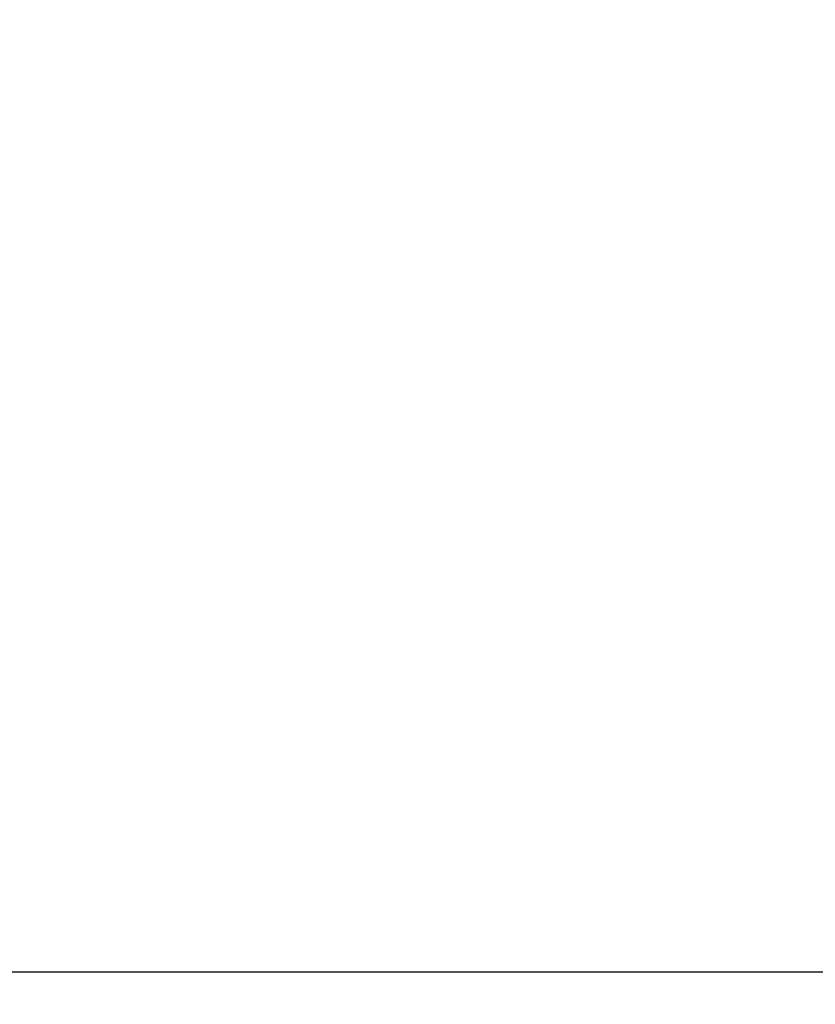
# Model space of a CAD drawing. Header units: millimetres. Extents: x 53458 to 260960, y -123310 to -87533.
# Tile 251 of 256: x 72140.495 to 72140.936, y -116917.616 to -116917.071. Entities that reach past the tile are written whole.
import ezdxf

# ---------------------------------------------------------------- set-up
doc = ezdxf.new("R2010")
doc.units = ezdxf.units.MM
doc.header["$MEASUREMENT"] = 0
doc.linetypes.add('Przerywana długa', pattern=[390, 250, -140])
for name, color, linetype in [('Nowe_A-Belki-Wieniec', 7, 'Continuous'), ('Nowe_A-Płyta-Grunt', 7, 'Continuous'), ('Nowe_A-Ściany-Zewnętrzne', 7, 'Continuous')]:
    doc.layers.add(name, color=color, linetype=linetype)
for name, color, linetype, lineweight in [('Nowe_A-Belki-Wieniec_Nr_pióra__90', 7, 'Continuous', 13), ('Nowe_A-Płyta-Grunt_Nr_pióra__89', 7, 'Continuous', 13), ('Nowe_A-Ściany-Zewnętrzne_Nr_pióra__27', 7, 'Continuous', 25)]:
    doc.layers.add(name, color=color, linetype=linetype, lineweight=lineweight)

# ---------------------------------------------------------------- blocks, each defined once
blk = doc.blocks.new('Strop_1', base_point=(65230.07224, -116917.59784))
at = {"layer": 'Nowe_A-Płyta-Grunt_Nr_pióra__89', "color": 7, "linetype": 'Continuous', "lineweight": 13, "flags": 128}
blk.add_lwpolyline([(65230.07224, -116917.59784), (90780.07224, -116917.59784), (90780.07224, -99167.59784), (65230.07224, -99167.59784)], close=True, dxfattribs=at)
blk = doc.blocks.new('Ściana_5', base_point=(90905.07224, -117042.59784))
at = {"layer": 'Nowe_A-Ściany-Zewnętrzne', "linetype": 'Continuous', "lineweight": 0, "true_color": 0x000000}
h = blk.add_hatch(dxfattribs=at)
h.set_pattern_fill('Tynk', color=18, style=0, pattern_type=2)
h.set_pattern_definition([(0, (0, 0), (0, 86.60254), [0, -50]), (0, (25, 43.3), (0, 86.60254), [0, -50])])
h.paths.add_polyline_path([(72505.03422, -116907.59784), (72140.07224, -116907.59784), (72140.07224, -116917.59784), (72505.03422, -116917.59784)])
h = blk.add_hatch(dxfattribs=at)
h.set_pattern_fill('Bloczki_ceramiczne', color=18, style=0, pattern_type=2)
h.set_pattern_definition([(45, (0, 0), (-63.63961, 63.63961), [])])
h.paths.add_polyline_path([(72130.07224, -116917.59785), (72130.07224, -117167.59784), (72505.0342, -117167.59784), (72505.03422, -117117.59785), (72505.03422, -116917.59784)])
at = {"layer": 'Nowe_A-Ściany-Zewnętrzne_Nr_pióra__27', "color": 7, "linetype": 'Continuous', "lineweight": 25}
blk.add_line((72505.03422, -116917.59784), (72140.07224, -116917.59783), dxfattribs=at)
blk = doc.blocks.new('Belka_16', base_point=(65105.07224, -117042.59784))
at = {"layer": 'Nowe_A-Belki-Wieniec_Nr_pióra__90', "color": 7, "linetype": 'Przerywana długa', "lineweight": 13}
blk.add_line((72130.07224, -116917.59784), (77880.07224, -116917.59784), dxfattribs=at)

msp = doc.modelspace()

# ---------------------------------------------------------------- block references
at = {"layer": 'Nowe_A-Belki-Wieniec', "color": 7, "lineweight": 13}
msp.add_blockref('Belka_16', (65105.07224, -117042.59784), dxfattribs=at)
at = {"layer": 'Nowe_A-Płyta-Grunt', "color": 7, "linetype": 'Continuous', "lineweight": 13}
msp.add_blockref('Strop_1', (65230.07224, -116917.59784), dxfattribs=at)
at = {"layer": 'Nowe_A-Ściany-Zewnętrzne', "color": 7, "lineweight": 25}
msp.add_blockref('Ściana_5', (90905.07224, -117042.59784), dxfattribs=at)

doc.saveas('drawing.dxf')
